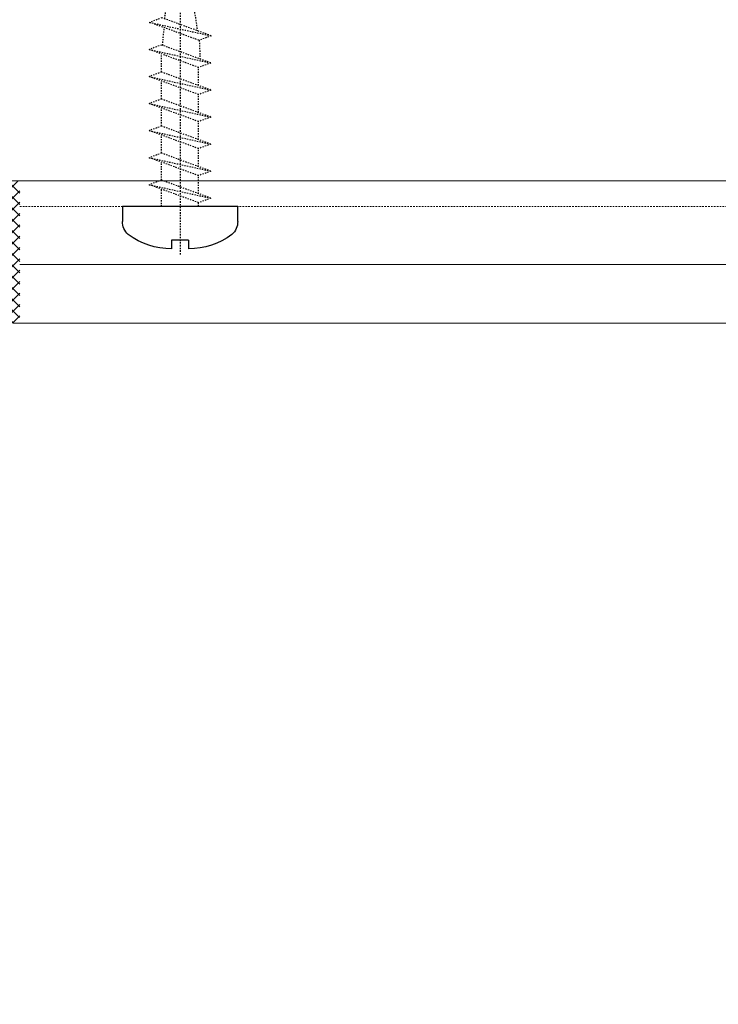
# Model space of a CAD drawing. Header units: millimetres. Extents: x -226731 to 126254, y -16359 to 60195.
# Tile 11 of 256: x -161439 to -161384, y 10538 to 10615. Entities that reach past the tile are written whole.
import ezdxf

# ---------------------------------------------------------------- set-up
doc = ezdxf.new("R2010")
doc.units = ezdxf.units.MM
doc.header["$LTSCALE"] = 0.1
doc.header["$MEASUREMENT"] = 0
doc.linetypes.add('CENTER', pattern=[2, 1.25, -0.25, 0.25, -0.25])
doc.linetypes.add('HIDDEN', pattern=[0.375, 0.25, -0.125])
for name, color, linetype, lineweight in [('0_CCE_ FF_SIDE WALL SPRINKLER', 6, 'Continuous', 0), ('3_Hatch', 8, 'Continuous', 0), ('SPRINKLER COVERAGE AREA', 1, 'Continuous', 9)]:
    doc.layers.add(name, color=color, linetype=linetype, lineweight=lineweight)
for name, color, linetype in [('CENTER LINE', 8, 'CENTER'), ('DRY WALL LINE', 1, 'Continuous'), ('FIRE FIGHTING SERVICES', 5, 'Continuous'), ('HARDWARES', 7, 'Continuous')]:
    doc.layers.add(name, color=color, linetype=linetype)

# ---------------------------------------------------------------- blocks, each defined once
blk = doc.blocks.new('*U432')
at = {"layer": 'CENTER LINE', "color": 8, "linetype": 'CENTER'}
blk.add_line((0, -19.12470507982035), (0, 3.774010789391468), dxfattribs=at)
at = {"layer": 'HARDWARES', "color": 8, "linetype": 'Continuous'}
for p, q in [((-0.6609298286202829, 2.613080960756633), (-0.6609298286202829, 3.274010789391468)), ((0.6609298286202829, 2.613080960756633), (0.6609298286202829, 3.274010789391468)), ((0.6609298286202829, 2.613080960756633), (-0.6609298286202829, 2.613080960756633)), ((-4.488571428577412, 0), (-4.488571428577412, 1.150185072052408)), ((4.488571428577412, 1.150184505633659), (4.488571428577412, 0)), ((4.488571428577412, 0), (-4.488571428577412, 0))]:
    blk.add_line(p, q, dxfattribs=at)
at = {"layer": 'HARDWARES', "color": 8}
for p, q in [((4.488571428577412, 0.817582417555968), (4.488571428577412, 0)), ((4.488571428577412, 0), (-4.488571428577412, 0))]:
    blk.add_line(p, q, dxfattribs=at)
at = {"layer": 'HARDWARES', "color": 8, "linetype": 'HIDDEN'}
for p, q in [((1.440000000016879, 0), (1.440000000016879, -0.3061200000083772)), ((1.440000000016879, -1.004879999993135), (1.440000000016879, -2.408519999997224)), ((-1.440000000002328, -2.053199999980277), (-1.440000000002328, -3.456749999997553)), ((1.440000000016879, -3.107279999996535), (1.440000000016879, -4.510920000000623)), ((-1.440000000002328, -4.155599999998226), (-1.440000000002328, -5.559150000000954)), ((1.440000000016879, -5.209680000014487), (1.440000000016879, -6.613320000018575)), ((-1.440000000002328, -6.258000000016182), (-1.440000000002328, -7.661550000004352)), ((1.440000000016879, -7.312080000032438), (1.440000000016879, -8.715720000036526)), ((-1.440000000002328, -8.360400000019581), (-1.440000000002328, -9.763950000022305)), ((1.440000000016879, -9.414480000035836), (1.440000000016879, -10.81812000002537)), ((-1.440000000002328, -10.46280000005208), (-1.440000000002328, -11.8663500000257)), ((1.076159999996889, -15.31407514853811), (-1.811639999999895, -16.36515514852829)), ((1.076159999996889, -15.31407514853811), (1.986480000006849, -15.64551514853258)), ((1.986480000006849, -15.64551514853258), (-1.811639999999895, -16.36515514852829)), ((-0.9011999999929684, -16.69647514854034), (1.986480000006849, -15.64551514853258)), ((-1.811639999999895, -16.36515514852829), (-0.9011999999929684, -16.69647514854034))]:
    blk.add_line(p, q, dxfattribs=at)
for points in [[(-1.440000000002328, 1.45519e-11), (-1.440000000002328, -1.354349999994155)], [(2.400000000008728, -0.655559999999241), (1.440000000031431, -0.3061199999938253), (-2.399999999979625, -1.703759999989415), (2.400000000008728, -0.655559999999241), (-1.440000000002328, -2.053200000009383), (-2.399999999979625, -1.703759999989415)], [(2.400000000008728, -2.757960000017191), (1.440000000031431, -2.408519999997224), (-2.399999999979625, -3.806160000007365), (2.400000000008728, -2.757960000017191), (-1.440000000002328, -4.155599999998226), (-2.399999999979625, -3.806160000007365)], [(2.400000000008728, -4.860360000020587), (1.440000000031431, -4.510920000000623), (-2.399999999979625, -5.908560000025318), (2.400000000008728, -4.860360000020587), (-1.440000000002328, -6.258000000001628), (-2.399999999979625, -5.908560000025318)], [(2.400000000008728, -6.962760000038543), (1.440000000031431, -6.613320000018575), (-2.399999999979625, -8.010960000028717), (2.400000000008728, -6.962760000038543), (-1.440000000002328, -8.360400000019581), (-2.399999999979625, -8.010960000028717)], [(2.400000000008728, -9.06516000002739), (1.440000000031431, -8.715720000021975), (-2.399999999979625, -10.11336000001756), (2.400000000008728, -9.06516000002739), (-1.440000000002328, -10.46280000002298), (-2.399999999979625, -10.11336000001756)], [(2.400000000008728, -11.17120999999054), (1.440000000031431, -10.82176999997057), (-2.399999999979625, -12.21940999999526), (2.400000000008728, -11.17120999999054), (-1.440000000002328, -12.56885000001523), (-2.399999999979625, -12.21940999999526)], [(2.428054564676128, -13.28330415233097), (1.468054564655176, -12.93386415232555), (-2.371945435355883, -14.33150415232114), (2.428054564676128, -13.28330415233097), (-1.411945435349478, -14.68094415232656), (-2.371945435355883, -14.33150415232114)]]:
    blk.add_lwpolyline(points, dxfattribs=at)
at = {"layer": 'HARDWARES', "color": 8, "linetype": 'Continuous'}
for centre, radius, start, end in [((-0.7055913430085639, -2.297439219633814), 5.571559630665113, 89.54071651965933, 126.6337815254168), ((0.7055912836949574, -2.297439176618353), 5.571559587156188, 53.36621261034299, 90.45928287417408), ((-3.117142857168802, 1.150185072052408), 1.37142857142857, 131.7376037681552, 180), ((3.117142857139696, 1.150184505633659), 1.37142857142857, 0, 48.2623911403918)]:
    blk.add_arc(centre, radius, start, end, dxfattribs=at)
at = {"layer": 'HARDWARES', "color": 8, "linetype": 'HIDDEN'}
for centre, radius, start, end in [((-15.26299043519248, -11.79904749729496), 16.79315957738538, 356.0960692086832, 1.058428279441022), ((15.43309956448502, -11.79904749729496), 16.79315957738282, 182.5080075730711, 187.2926171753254), ((-15.34804499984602, -11.81309849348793), 16.79315957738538, 347.9668111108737, 353.6815361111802), ((15.34804499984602, -11.81309849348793), 16.79315957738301, 189.5794861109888, 194.562172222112), ((-15.34804499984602, -11.81309849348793), 16.79315957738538, 336.0565194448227, 345.4243000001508), ((15.34804499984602, -11.81309849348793), 16.79315957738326, 196.6931290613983, 203.9434805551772)]:
    blk.add_arc(centre, radius, start, end, dxfattribs=at)
blk = doc.blocks.new('*U436')
at = {"layer": '3_Hatch'}
h = blk.add_hatch(dxfattribs=at)
h.set_pattern_fill('ANSI37', color=8, scale=5)
h.set_pattern_definition([(45, (-3600337.521175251, -1228450.962727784), (-0.4419417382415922, 0.4419417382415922), []), (135, (-3600337.521175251, -1228450.962727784), (-0.4419417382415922, -0.4419417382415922), [])])
edge = h.paths.add_edge_path(flags=16)
edge.add_line((-27.02557416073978, 100.9353359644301), (-27.02557391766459, 102.9922385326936))
edge.add_arc((-26.52557391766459, 102.9922384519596), 0.4999999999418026, 89.99998844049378, 179.999990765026, ccw=False)
edge.add_line((-26.52557381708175, 103.4922384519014), (-21.84557433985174, 103.4922375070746))
edge.add_arc((-21.84557444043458, 102.992237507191), 0.4999999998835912, -9.274355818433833e-06, 89.99998844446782, ccw=False)
edge.add_line((-21.34557444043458, 102.9922374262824), (-21.34557468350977, 100.9353348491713))
edge.add_arc((-21.84557468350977, 100.9353349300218), 0.500000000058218, 269.9999883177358, 359.9999907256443, ccw=False)
edge.add_line((-21.84557478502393, 100.4353349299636), (-26.52557426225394, 100.4353358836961))
edge.add_arc((-26.52557416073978, 100.9353358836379), 0.4999999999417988, 179.9999907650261, 269.99998835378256, ccw=False)
edge = h.paths.add_edge_path(flags=16)
edge.add_line((-23.855957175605, 106.0046557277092), (-24.45521685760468, 106.0046557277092))
edge.add_arc((-24.45521685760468, 106.2046557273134), 0.1999999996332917, 180, 269.9999999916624, ccw=False)
edge.add_line((-24.65521685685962, 106.2046557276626), (-24.65521685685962, 107.9978308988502))
edge.add_arc((-24.45521685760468, 107.9978308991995), 0.1999999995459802, 89.99999999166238, 180, ccw=False)
edge.add_line((-24.45521685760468, 108.1978308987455), (-23.855957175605, 108.1978308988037))
edge.add_arc((-23.855957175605, 107.997830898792), 0.2000000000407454, 0, 90.00000004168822, ccw=False)
edge.add_line((-23.65595717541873, 107.997830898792), (-23.65595717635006, 106.2046557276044))
edge.add_arc((-23.855957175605, 106.204655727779), 0.2000000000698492, 270.0000000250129, 360, ccw=False)
edge = h.paths.add_edge_path()
edge.add_line((-26.02325532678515, 109.0662557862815), (-27.44695648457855, 107.7523584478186))
edge.add_arc((-26.93778407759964, 107.536807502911), 0.5529183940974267, 157.0553165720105, 290.8746305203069)
edge.add_line((-26.74076580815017, 107.0201813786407), (-26.24076580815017, 107.0201812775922))
edge.add_arc((-26.21088184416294, 106.6117028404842), 0.409570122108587, -15.274822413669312, 94.18426017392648, ccw=False)
edge.add_line((-25.81578049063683, 106.5038019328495), (-25.81576864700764, 105.9465910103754))
edge.add_arc((-26.34721969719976, 105.9888483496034), 0.5331284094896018, 284.20778710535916, 355.45379770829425, ccw=False)
edge.add_line((-26.21636911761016, 105.4720272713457), (-29.78904490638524, 105.4718758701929))
edge.add_arc((-29.77557348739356, 105.222239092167), 0.250000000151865, 93.08891792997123, 179.9999883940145)
edge.add_line((-30.02557348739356, 105.2222391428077), (-30.02557545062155, 94.94416664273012))
edge.add_arc((-29.26374882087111, 95.18833341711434), 0.7999982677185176, 197.7707460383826, 256.1410221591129)
edge.add_line((-29.45537478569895, 94.41162451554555), (-18.74641888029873, 94.41161990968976))
edge.add_arc((-19.12635847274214, 95.16166100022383), 0.8407828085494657, 296.8648754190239, 423.1227294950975)
edge.add_line((-18.74625662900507, 95.91161987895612), (-26.98108857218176, 95.91162154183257))
edge.add_arc((-27.17070124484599, 96.07455414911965), 0.2500000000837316, 89.99998832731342, 319.32780379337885, ccw=False)
edge.add_line((-27.17070119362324, 96.32455414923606), (-26.4035027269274, 96.80961300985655))
edge.add_arc((-26.6707009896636, 97.2322299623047), 0.5000000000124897, 302.3029944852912, 359.9999839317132)
edge.add_line((-26.1707009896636, 97.23222982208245), (-26.17070070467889, 98.2455479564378))
edge.add_arc((-25.97070071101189, 98.24549856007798), 0.2000000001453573, 89.99998836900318, 179.985848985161, ccw=False)
edge.add_line((-25.97070067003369, 98.44549856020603), (-18.78557491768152, 98.44549710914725))
edge.add_arc((-18.78557481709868, 98.94549710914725), 0.5000000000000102, 269.999988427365, 359.9999892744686)
edge.add_line((-18.28557481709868, 98.94549701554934), (-18.28557379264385, 104.9718927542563))
edge.add_arc((-18.78557379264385, 104.9718928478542), 0.5000000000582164, 359.9999892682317, 449.9977882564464)
edge.add_line((-18.78555449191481, 105.4718928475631), (-22.0947777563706, 105.4720205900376))
edge.add_arc((-21.96392696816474, 105.9888416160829), 0.5331284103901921, 184.5461790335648, 255.79218964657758, ccw=False)
edge.add_line((-22.49537803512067, 105.9465844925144), (-22.49537792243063, 106.5037954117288))
edge.add_arc((-22.09798023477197, 106.6093163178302), 0.4111685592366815, 86.15278196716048, 194.8705837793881, ccw=False)
edge.add_line((-22.07039239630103, 107.0195583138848), (-21.57039235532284, 107.0201744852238))
edge.add_arc((-21.37337387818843, 107.5368005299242), 0.5529183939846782, 249.125346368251, 382.944660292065)
edge.add_line((-20.8642013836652, 107.7523512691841), (-22.28790201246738, 109.066249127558))
edge.add_arc((-22.73640515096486, 108.4037957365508), 0.7999997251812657, 55.90068356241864, 89.99987034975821)
edge.add_line((-22.73640334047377, 109.2037954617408), (-25.5747522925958, 109.2038018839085))
edge.add_arc((-25.57475245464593, 108.403801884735), 0.7999999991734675, 89.9999884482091, 124.0992802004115)
at = {"layer": '3_Hatch', "color": 8}
for p, q in [((-28.39941993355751, 105.4719347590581), (-100, 105.4719347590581)), ((-30.0255746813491, 98.96775415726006), (-100, 98.96775415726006)), ((-29.50582501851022, 94.41162153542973), (-100, 94.41162153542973))]:
    blk.add_line(p, q, dxfattribs=at)
at = {"layer": '3_Hatch', "color": 8, "linetype": 'HIDDEN', "ltscale": 5}
blk.add_line((-30.02557381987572, 103.4802959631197), (-100, 103.4802959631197), dxfattribs=at)
at = {"layer": 'HARDWARES', "color": 8, "rotation": 180}
blk.add_blockref('*U432', (-42.48959486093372, 103.4802959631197), dxfattribs=at)
blk = doc.blocks.new('A$C2AD535C3')
at = {"layer": 'SPRINKLER COVERAGE AREA', "color": 1}
blk.add_circle((-3.056754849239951e-12, -4.617106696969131e-12), 2500, dxfattribs=at)
blk = doc.blocks.new('G$C3584CA52')
at = {"layer": '0_CCE_ FF_SIDE WALL SPRINKLER', "color": 240, "xscale": -0.6, "yscale": 0.6, "zscale": 0.6}
for p in [(548.8320608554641, -9258.999999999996), (2806.02411697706, -9258.999999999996)]:
    blk.add_blockref('A$C2AD535C3', p, dxfattribs=at)

msp = doc.modelspace()

# ---------------------------------------------------------------- block references
at = {"layer": 'DRY WALL LINE', "color": 8, "linetype": 'Continuous', "xscale": -1}
msp.add_blockref('*U436', (-161468.6672517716, 10497.02365013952), dxfattribs=at)
at = {"layer": 'FIRE FIGHTING SERVICES'}
msp.add_blockref('G$C3584CA52', (-163018.3320608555, 21220.5), dxfattribs=at)

doc.saveas('drawing.dxf')
